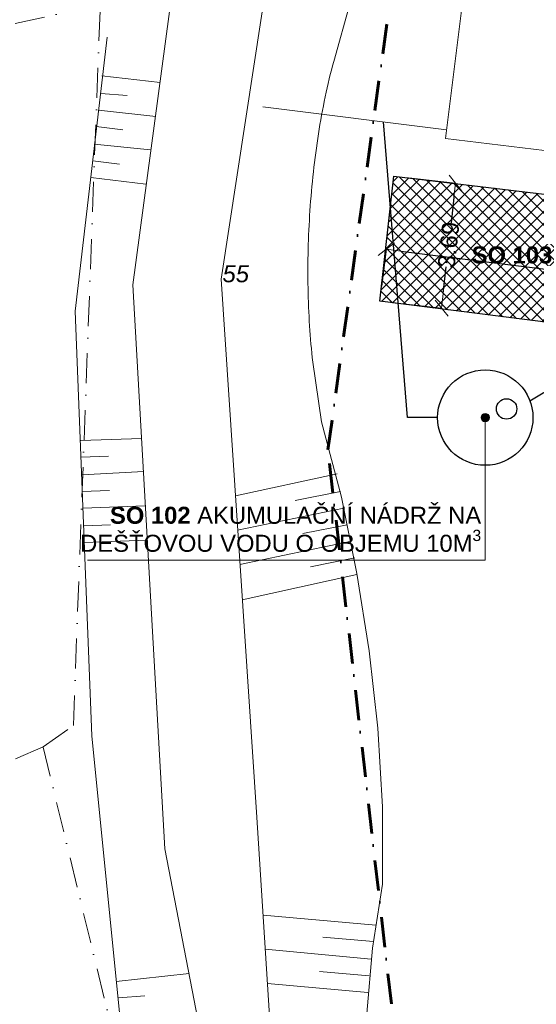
# Model space of a CAD drawing. Header units: millimetres. Extents: x 1001806 to 1216649, y -881308 to -714934.
# Tile 4 of 15: x 1064552 to 1079730, y -807598 to -778704. Entities that reach past the tile are written whole.
import ezdxf

# ---------------------------------------------------------------- set-up
doc = ezdxf.new("R2010")
doc.units = ezdxf.units.MM
doc.header["$MEASUREMENT"] = 0
doc.linetypes.add('ČÁRA ČERCHOVANÁ 3', pattern=[1675.694406, 881.944418, -440.972209, 0, -352.777779])
for name, color, linetype in [('0 - OBRÁZEK_ TABULKA .R', 7, 'Continuous'), ('2 - KÓTA NS.2D', 7, 'Continuous'), ('2 - ČÁRA HLAVNÍ.2D', 7, 'Continuous'), ('2 - ČÁRA POMOCNÁ.2Da', 7, 'Continuous'), ('Nové_0 - OBRÁZEK_ TABULKA .R', 7, 'Continuous'), ('Nové_3 - SVĚTLA.3D', 7, 'Continuous')]:
    doc.layers.add(name, color=color, linetype=linetype)
doc.styles.add('GENEROVANÝ_STYL_1', font='Arial.ttf')
doc.styles.add('GENEROVANÝ_STYL_6', font='ariali.ttf')
doc.styles.add('GENEROVANÝ_STYL_7', font='arialbd.ttf')
doc.linetypes.add('KANALIZACE - DEŠŤOVÁ', pattern='A,0,[8,SYROVICE PÓDIUM1.Shx,S=23.809524,R=0,X=0,Y=0],-3000,0', length=3000)
doc.dimstyles.new('GENEROVANÝ_STYL__1', dxfattribs={"dimtxt": 500, "dimasz": 427.5, "dimexe": 0.18, "dimexo": 450, "dimgap": 0, "dimtad": 1, "dimlfac": 0.001, "dimzin": 0, "dimdsep": 46, "dimtxsty": 'GENEROVANÝ_STYL_1', "dimblk": 'ARROWHEAD_6', "dimblk1": 'ARROWHEAD_6', "dimblk2": 'ARROWHEAD_6', "dimcen": 0.09, "dimclrd": 256, "dimclre": 256, "dimclrt": 256, "dimadec": 0, "dimazin": 0, "dimtfac": 1, "dimtdec": 4, "dimtmove": 0, "dimatfit": 3, "dimfxl": 1, "dimtolj": 1, "dimtzin": 0, "dimarcsym": 0})

# ---------------------------------------------------------------- blocks, each defined once
blk = doc.blocks.new('Čára_1', base_point=(1078229, -794569))
at = {"layer": 'Nové_0 - OBRÁZEK_ TABULKA .R', "linetype": 'Continuous', "lineweight": 0, "true_color": 0x1c1cff}
blk.add_hatch(color=5, dxfattribs=at).paths.add_polyline_path([(1078104, -790381), (1078114, -790429), (1078141, -790469), (1078182, -790496), (1078229, -790506), (1078277, -790496), (1078318, -790469), (1078345, -790429), (1078354, -790381), (1078345, -790333), (1078318, -790292), (1078277, -790265), (1078229, -790256), (1078182, -790265), (1078141, -790292), (1078114, -790333)])
at = {"layer": 'Nové_0 - OBRÁZEK_ TABULKA .R', "color": 5, "linetype": 'Continuous', "lineweight": 0, "true_color": 0x1c1cff}
blk.add_line((1078229, -794569), (1078229, -790506), dxfattribs=at)
blk.add_circle((1078229, -790381), 125, dxfattribs=at)
blk = doc.blocks.new('ARROWHEAD_6')
at = {"color": 0, "linetype": 'Continuous', "lineweight": 0}
for p, q in [((0, 0), (-1, 0)), ((-0.5, -0.5), (0.5, 0.5))]:
    blk.add_line(p, q, dxfattribs=at)
blk = doc.blocks.new('*D13', base_point=(1118812, -1697940))
at = {"layer": '2 - KÓTA NS.2D', "color": 96, "linetype": 'Continuous', "lineweight": -2, "true_color": 0x007d00}
for p, q in [((1075988, -783346), (1077356, -783498)), ((1077308, -783923), (1077225, -784669)), ((1076995, -786743), (1077082, -785959)), ((1075580, -787016), (1076948, -787168))]:
    blk.add_line(p, q, dxfattribs=at)
at = {"layer": 'Defpoints', "color": 0}
for p in [(1075540, -783296), (1077703, -783537), (1075133, -786966)]:
    blk.add_point(p, dxfattribs=at)
at = {"layer": '2 - KÓTA NS.2D', "color": 96, "lineweight": -2, "true_color": 0x007d00, "xscale": 427.5, "yscale": 427.5, "zscale": 427.5}
for p, rotation in [((1077355, -783498), 83.65875419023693), ((1076948, -787168), 263.6587541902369)]:
    blk.add_blockref('ARROWHEAD_6', p, dxfattribs=dict(at, rotation=rotation))
at = {"layer": '2 - KÓTA NS.2D', "color": 96, "lineweight": 0, "true_color": 0x007d00, "insert": (1077154, -785314), "char_height": 500, "attachment_point": 5, "rotation": 83.6588, "style": 'GENEROVANÝ_STYL_1'}
blk.add_mtext('\\A1;3.69', dxfattribs=at)
blk = doc.blocks.new('*D14', base_point=(1118812, -1697940))
at = {"layer": '2 - KÓTA NS.2D', "color": 96, "linetype": 'Continuous', "lineweight": -2, "true_color": 0x007d00}
for p, q in [((1075189, -786520), (1075325, -785440)), ((1075749, -785493), (1081121, -786171)), ((1088068, -787048), (1082746, -786376)), ((1088422, -787653), (1088492, -787101))]:
    blk.add_line(p, q, dxfattribs=at)
at = {"layer": 'Defpoints', "color": 0}
for p in [(1075133, -786966), (1088448, -787448), (1088366, -788100)]:
    blk.add_point(p, dxfattribs=at)
at = {"layer": '2 - KÓTA NS.2D', "color": 96, "lineweight": -2, "true_color": 0x007d00, "xscale": 427.5, "yscale": 427.5, "zscale": 427.5}
for p, rotation in [((1075325, -785440), 172.8084746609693), ((1088492, -787101), 352.8084746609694)]:
    blk.add_blockref('ARROWHEAD_6', p, dxfattribs=dict(at, rotation=rotation))
at = {"layer": '2 - KÓTA NS.2D', "color": 96, "lineweight": 0, "true_color": 0x007d00, "insert": (1081933, -786274), "char_height": 500, "attachment_point": 5, "rotation": 352.8085, "style": 'GENEROVANÝ_STYL_1'}
blk.add_mtext('\\A1;13.27', dxfattribs=at)

msp = doc.modelspace()

# ---------------------------------------------------------------- hatches: boundary and pattern name
at = {"layer": '0 - OBRÁZEK_ TABULKA .R', "linetype": 'Continuous', "lineweight": 0}
h = msp.add_hatch(dxfattribs=at)
h.set_pattern_fill('PODLAHA___DLAŽBA_50_kopí_85', color=0, style=0, pattern_type=2)
h.set_pattern_definition([(45, (1118812.4, -1697940.48), (-176.776695, 176.776695), []), (135, (1118812.4, -1697940.48), (176.776695, 176.776695), [])])
h.paths.add_polyline_path([(1075132.527, -786966.263), (1086807.347, -788439.381), (1084706.742, -804242.474), (1086185.578, -804500.947), (1088867.614, -784323.689), (1082975.23, -783595.307), (1082903.08, -784179.107), (1075540.356, -783296.422)])

# ---------------------------------------------------------------- linework, layer by layer
at = {"layer": '0 - OBRÁZEK_ TABULKA .R', "color": 0, "linetype": 'Continuous', "lineweight": 15, "flags": 128}
msp.add_lwpolyline([(1075132.527, -786966.263), (1086807.347, -788439.381), (1084706.742, -804242.474), (1086185.578, -804500.947), (1088867.614, -784323.689), (1082975.23, -783595.307), (1082903.08, -784179.107), (1075540.356, -783296.422)], close=True, dxfattribs=at)
at = {"layer": '2 - ČÁRA HLAVNÍ.2D', "color": 0, "linetype": 'KANALIZACE - DEŠŤOVÁ', "lineweight": 15}
msp.add_line((1077091.078, -781933.919), (1071699.389, -781259.384), dxfattribs=at)
at = {"layer": '2 - ČÁRA HLAVNÍ.2D', "color": 0, "linetype": 'KANALIZACE - DEŠŤOVÁ', "lineweight": 30}
for p, q in [((1075949.549, -790380.815), (1075238.088, -781702.098)), ((1081988.288, -788424.52), (1079543.49, -789897.847)), ((1076829.434, -790380.815), (1075949.549, -790380.815))]:
    msp.add_line(p, q, dxfattribs=at)
at = {"layer": '2 - ČÁRA HLAVNÍ.2D', "color": 5, "linetype": 'ČÁRA ČERCHOVANÁ 3', "lineweight": 60}
msp.add_lwpolyline([(1077579.395, -825998.338), (1077189.223, -822568.28), (1073609.234, -791328.396), (1078919.245, -752928.182)], dxfattribs=at)
at = {"layer": '2 - ČÁRA HLAVNÍ.2D', "color": 0, "linetype": 'Continuous', "lineweight": 15, "flags": 128}
msp.add_lwpolyline([(1078529.281, -770438.08), (1083039.281, -771008.08), (1081589.281, -782738.08), (1077059.281, -782188.08)], close=True, dxfattribs=at)
at = {"layer": '2 - ČÁRA HLAVNÍ.2D', "color": 0, "linetype": 'ČÁRA ČERCHOVANÁ 3', "lineweight": 15}
for points in [[(1066919.156, -778268.21), (1050819.084, -781788.227)], [(1065239.228, -800038.127), (1066129.287, -799418.296), (1066919.156, -778268.21)], [(1065239.228, -800038.127), (1057849.239, -803268.16)], [(1069019.242, -815558.232), (1065239.228, -800038.127)]]:
    msp.add_lwpolyline(points, dxfattribs=at)
at = {"layer": '2 - ČÁRA HLAVNÍ.2D', "color": 0, "linetype": 'Continuous', "lineweight": 30}
msp.add_lwpolyline([(1075540.356, -783296.422), (1082903.08, -784179.107), (1082975.23, -783595.307), (1088867.614, -784323.689), (1088779.692, -784999.617), (1086185.578, -804500.947), (1084706.742, -804242.474), (1086807.347, -788439.381), (1075132.527, -786966.263)], close=True, dxfattribs=at)
for centre, radius in [((1078229.434, -790380.815), 1400), ((1078856.433, -790126.239), 300)]:
    msp.add_circle(centre, radius, dxfattribs=at)
at = {"layer": '2 - ČÁRA POMOCNÁ.2Da', "color": 0, "linetype": 'Continuous', "lineweight": 15}
for points in [[(1070014.164, -770580.358), (1067872.388, -786481.419), (1068813.471, -803031.504), (1071214.856, -815427.841), (1073226.827, -825292.99)], [(1074784.482, -823897.59), (1072350.646, -815135.781), (1071506.916, -801960.616), (1070468.48, -786319.164), (1072837.413, -770872.418)], [(1066184.928, -787260.247), (1067126.012, -779212.363)], [(1066184.928, -787260.247), (1067126.012, -779212.363)], [(1066184.928, -787260.247), (1067126.012, -779212.363)], [(1068683.667, -780542.86), (1066963.756, -780348.153)], [(1068683.667, -780542.86), (1066963.756, -780348.153)], [(1068683.667, -780542.86), (1066963.756, -780348.153)], [(1067710.132, -780932.273), (1066931.305, -780867.371)], [(1067710.132, -780932.273), (1066931.305, -780867.371)], [(1067710.132, -780932.273), (1066931.305, -780867.371)], [(1068553.862, -781548.845), (1066866.403, -781354.138)], [(1068553.862, -781548.845), (1066866.403, -781354.138)], [(1068553.862, -781548.845), (1066866.403, -781354.138)], [(1067580.328, -781938.259), (1066801.5, -781840.905)], [(1067580.328, -781938.259), (1066801.5, -781840.905)], [(1067580.328, -781938.259), (1066801.5, -781840.905)], [(1068391.606, -782522.379), (1066736.598, -782360.124)], [(1068391.606, -782522.379), (1066736.598, -782360.124)], [(1068391.606, -782522.379), (1066736.598, -782360.124)], [(1067482.974, -782944.244), (1066704.147, -782846.891)], [(1067482.974, -782944.244), (1066704.147, -782846.891)], [(1067482.974, -782944.244), (1066704.147, -782846.891)], [(1068261.802, -783528.365), (1066639.244, -783333.658)], [(1068261.802, -783528.365), (1066639.244, -783333.658)], [(1068261.802, -783528.365), (1066639.244, -783333.658)], [(1066671.696, -799721.487), (1066184.928, -787260.247)], [(1075206.347, -804069.94), (1075206.347, -801798.36), (1075076.542, -799494.329), (1074816.933, -797222.749), (1074459.971, -794951.168), (1074005.655, -792712.039), (1073421.534, -790505.361)], [(1075206.347, -804069.94), (1075206.347, -801798.36), (1075076.542, -799494.329), (1074816.933, -797222.749), (1074459.971, -794951.168), (1074005.655, -792712.039), (1073421.534, -790505.361)], [(1075206.347, -804069.94), (1075206.347, -801798.36), (1075076.542, -799494.329), (1074816.933, -797222.749), (1074459.971, -794951.168), (1074005.655, -792712.039), (1073421.534, -790505.361)], [(1068131.997, -790992.129), (1066347.184, -791057.031)], [(1068131.997, -790992.129), (1066347.184, -791057.031)], [(1068131.997, -790992.129), (1066347.184, -791057.031)], [(1067158.463, -791511.347), (1066347.184, -791543.798)], [(1067158.463, -791511.347), (1066347.184, -791543.798)], [(1067158.463, -791511.347), (1066347.184, -791543.798)], [(1068196.899, -791965.663), (1066379.635, -792063.016)], [(1068196.899, -791965.663), (1066379.635, -792063.016)], [(1068196.899, -791965.663), (1066379.635, -792063.016)], [(1070890.345, -792679.588), (1073875.85, -792030.565)], [(1070890.345, -792679.588), (1073875.85, -792030.565)], [(1070890.345, -792679.588), (1073875.85, -792030.565)], [(1067190.914, -792517.332), (1066379.635, -792549.784)], [(1067190.914, -792517.332), (1066379.635, -792549.784)], [(1067190.914, -792517.332), (1066379.635, -792549.784)], [(1072642.706, -792809.393), (1073973.203, -792549.784)], [(1072642.706, -792809.393), (1073973.203, -792549.784)], [(1072642.706, -792809.393), (1073973.203, -792549.784)], [(1068229.351, -792971.648), (1066412.086, -793036.551)], [(1068229.351, -792971.648), (1066412.086, -793036.551)], [(1068229.351, -792971.648), (1066412.086, -793036.551)], [(1070955.247, -793685.574), (1074070.557, -793036.551)], [(1070955.247, -793685.574), (1074070.557, -793036.551)], [(1070955.247, -793685.574), (1074070.557, -793036.551)], [(1067223.365, -793523.318), (1066444.538, -793555.769)], [(1067223.365, -793523.318), (1066444.538, -793555.769)], [(1067223.365, -793523.318), (1066444.538, -793555.769)], [(1072869.864, -793782.927), (1074167.91, -793523.318)], [(1072869.864, -793782.927), (1074167.91, -793523.318)], [(1072869.864, -793782.927), (1074167.91, -793523.318)], [(1068294.253, -793977.634), (1066444.538, -794042.536)], [(1068294.253, -793977.634), (1066444.538, -794042.536)], [(1068294.253, -793977.634), (1066444.538, -794042.536)], [(1071020.149, -794691.559), (1074297.715, -794010.085)], [(1071020.149, -794691.559), (1074297.715, -794010.085)], [(1071020.149, -794691.559), (1074297.715, -794010.085)], [(1073097.023, -794756.461), (1074395.068, -794496.852)], [(1073097.023, -794756.461), (1074395.068, -794496.852)], [(1073097.023, -794756.461), (1074395.068, -794496.852)], [(1071085.051, -795729.996), (1074459.971, -794983.619)], [(1071085.051, -795729.996), (1074459.971, -794983.619)], [(1071085.051, -795729.996), (1074459.971, -794983.619)], [(1068359.155, -816563.631), (1066671.696, -799721.487)], [(1068359.155, -816563.631), (1066671.696, -799721.487)], [(1068359.155, -816563.631), (1066671.696, -799721.487)], [(1075206.347, -804069.94), (1074914.287, -805952.107), (1074752.031, -807866.724), (1074687.129, -809781.342), (1074752.031, -811663.508), (1074914.287, -813578.126), (1075206.347, -815460.292)], [(1075206.347, -804069.94), (1074914.287, -805952.107), (1074752.031, -807866.724), (1074687.129, -809781.342), (1074752.031, -811663.508), (1074914.287, -813578.126), (1075206.347, -815460.292)], [(1075206.347, -804069.94), (1074914.287, -805952.107), (1074752.031, -807866.724), (1074687.129, -809781.342), (1074752.031, -811663.508), (1074914.287, -813578.126), (1075206.347, -815460.292)], [(1071701.623, -804978.572), (1075011.64, -805270.633)], [(1073453.985, -805627.595), (1074946.738, -805757.4)], [(1073453.985, -805627.595), (1074946.738, -805757.4)], [(1073453.985, -805627.595), (1074946.738, -805757.4)], [(1071766.526, -805984.558), (1074881.836, -806276.618)], [(1071766.526, -805984.558), (1074881.836, -806276.618)], [(1071766.526, -805984.558), (1074881.836, -806276.618)], [(1069527.396, -806698.483), (1067385.621, -806925.641)], [(1069527.396, -806698.483), (1067385.621, -806925.641)], [(1069527.396, -806698.483), (1067385.621, -806925.641)], [(1073356.632, -806633.581), (1074816.933, -806763.385)], [(1073356.632, -806633.581), (1074816.933, -806763.385)], [(1073356.632, -806633.581), (1074816.933, -806763.385)], [(1071831.428, -806990.543), (1074784.482, -807250.153)], [(1071831.428, -806990.543), (1074784.482, -807250.153)], [(1071831.428, -806990.543), (1074784.482, -807250.153)], [(1068229.351, -807347.506), (1067450.523, -807412.408)], [(1068229.351, -807347.506), (1067450.523, -807412.408)], [(1068229.351, -807347.506), (1067450.523, -807412.408)]]:
    msp.add_lwpolyline(points, dxfattribs=at)
msp.add_lwpolyline([(1074265.264, -778206.377), (1073778.497, -779926.288, 0.014460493), (1073528.994, -780965.007, 0.012758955), (1073329.479, -782051.66, 0.011615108), (1073179.592, -783171.513, 0.010921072), (1073078.972, -784309.829, 0.021310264), (1073024.083, -786582.905, 0.011157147), (1073069.094, -787688.193, 0.012090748), (1073161.925, -788752.999), (1073421.534, -790505.361)], format="xyb", dxfattribs=at)
at = {"layer": 'Nové_0 - OBRÁZEK_ TABULKA .R', "color": 0, "linetype": 'Continuous', "lineweight": 0}
msp.add_line((1078229.434, -794568.645), (1066542.482, -794568.64), dxfattribs=at)

# ---------------------------------------------------------------- block references
msp.add_blockref('Čára_1', (1078229.434, -794568.645), dxfattribs=at)

# ---------------------------------------------------------------- texts
at = {"layer": 'Nové_3 - SVĚTLA.3D', "color": 0, "linetype": 'Continuous', "lineweight": 0, "char_height": 500}
for s, insert, attachment_point, style in [('\\A1;{\\pqr;\\fArial|b1|i0|c0|p0;\\W1.000000;SO 103}', (1080197.133, -785357.178), 3, 'GENEROVANÝ_STYL_7'), ('\\A1;{\\pql;\\fArial|b0|i1|c0|p0;\\W1.000000;55}', (1070510.551, -785909.417), 1, 'GENEROVANÝ_STYL_6')]:
    msp.add_mtext(s, dxfattribs=dict(at, insert=insert, attachment_point=attachment_point, style=style))
at = {"layer": 'Nové_3 - SVĚTLA.3D', "color": 0, "linetype": 'Continuous', "lineweight": 0, "insert": (1078110.16, -792996.765), "char_height": 500, "attachment_point": 3, "line_spacing_factor": 0.810768, "style": 'GENEROVANÝ_STYL_7'}
msp.add_mtext('\\A1;{\\pqr;\\fArial|b1|i0|c0|p0;\\W1.000000;SO 102\\fArial|b0|i0|c0|p0;\\W1.000000; AKUMULAČNÍ NÁDRŽ NA \\P\\pqr;\\fArial|b0|i0|c0|p0;\\W1.000000;DEŠŤOVOU VODU O OBJEMU 10M\\fArial|b0|i0|c0|p0;\\W1.000000;\\A1{\\H.66x;\\S3^  ;}}', dxfattribs=at)

# ---------------------------------------------------------------- dimensions: what is measured, and where the dimension line sits
at = {"layer": '2 - KÓTA NS.2D', "color": 0, "linetype": 'Continuous', "lineweight": 0}
for base, p2, angle, picture, middle, turn in [((1077355.462, -783498.134), (1075540.356, -783296.422), 83.6587542, '*D13', (1077153.704, -785313.649), 83.6587542), ((1088491.682, -787101.193), (1088365.667, -788099.893), 352.8084747, '*D14', (1081933.288, -786273.661), 352.8084747)]:
    dim = msp.add_linear_dim(base=base, p1=(1075132.527, -786966.263), p2=p2, angle=angle, dimstyle='GENEROVANÝ_STYL__1', dxfattribs=at)
    dim.commit()
    dim.dimension.update_dxf_attribs({"geometry": picture, "text_midpoint": middle, "dimtype": 160, "text_rotation": turn})

doc.saveas('drawing.dxf')
